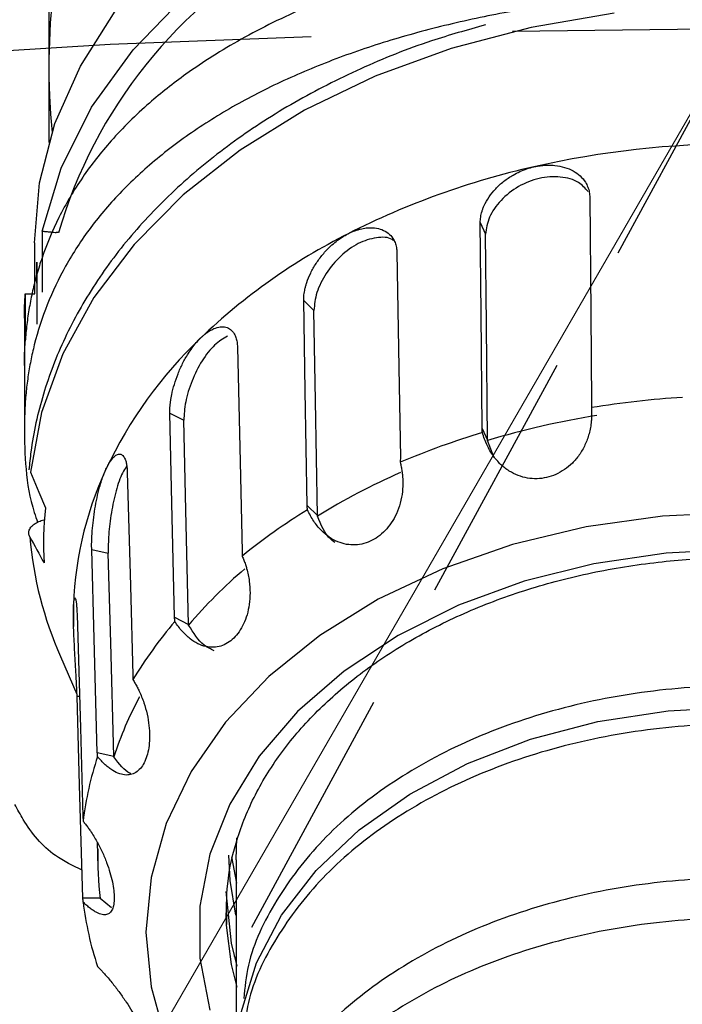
# Model space of a CAD drawing. Header units: millimetres. Extents: x 559 to 1365, y 424 to 1103.
# Tile 76 of 85: x 1161.18 to 1164.47, y 1002.21 to 1007.1. Entities that reach past the tile are written whole.
import ezdxf

# ---------------------------------------------------------------- set-up
doc = ezdxf.new("R2010")
doc.units = ezdxf.units.MM
doc.linetypes.add('ACISOTGL', pattern=[3, 2, -1])
doc.linetypes.add('HIDDEN', pattern=[1.905, 1.27, -0.635])
doc.layers.add('虚线层', color=7, linetype='HIDDEN', lineweight=25)

msp = doc.modelspace()

# ---------------------------------------------------------------- linework, layer by layer
at = {"color": 7, "linetype": 'Continuous', "lineweight": 25}
for p, q in [((1161.3227, 1008.0826), (1161.3227, 1006.8641)), ((1161.74, 1006.9492), (1161.9956, 1007.2136)), ((1161.4787, 1006.8684), (1161.6521, 1007.1409)), ((1161.5348, 1006.6637), (1161.74, 1006.9492)), ((1161.3529, 1006.5831), (1161.4787, 1006.8684)), ((1161.3227, 1006.8641), (1161.3227, 1006.4883)), ((1161.3836, 1006.3619), (1161.5348, 1006.6637)), ((1161.2768, 1006.2892), (1161.3529, 1006.5831)), ((1161.2887, 1006.0487), (1161.3836, 1006.3619)), ((1161.2512, 1005.9909), (1161.2768, 1006.2892)), ((1164.0065, 1006.2162), (1164.0116, 1005.6437)), ((1163.4671, 1005.6414), (1163.4631, 1006.0914)), ((1163.4631, 1006.0914), (1163.4897, 1006.0335)), ((1161.2887, 1006.0487), (1161.2887, 1005.7457)), ((1163.4937, 1005.5836), (1163.4897, 1006.0335)), ((1161.2512, 1005.9909), (1161.2512, 1005.7383)), ((1163.0492, 1005.9422), (1163.0588, 1005.3714)), ((1161.2632, 1005.8944), (1161.2632, 1005.5868)), ((1161.2054, 1005.7383), (1161.2054, 1005.5021)), ((1161.2054, 1005.7383), (1161.2528, 1005.7383)), ((1162.5945, 1005.2561), (1162.5869, 1005.7047)), ((1162.5869, 1005.7047), (1162.6375, 1005.6555)), ((1162.6451, 1005.2069), (1162.6375, 1005.6555)), ((1164.0116, 1005.6437), (1164.0156, 1005.1947)), ((1161.2012, 1005.6171), (1161.2012, 1005.3818)), ((1163.4721, 1005.0698), (1163.4671, 1005.6414)), ((1163.4987, 1005.0119), (1163.4937, 1005.5836)), ((1162.2584, 1005.4725), (1162.2717, 1004.9042)), ((1161.2012, 1005.3818), (1161.2012, 1005.0789)), ((1163.0588, 1005.3714), (1163.0664, 1004.9236)), ((1162.6041, 1004.6861), (1162.5945, 1005.2561)), ((1162.6547, 1004.6369), (1162.6451, 1005.2069)), ((1161.933, 1004.699), (1161.9225, 1005.1456)), ((1161.9225, 1005.1456), (1161.9921, 1005.1098)), ((1162.0026, 1004.6632), (1161.9921, 1005.1098)), ((1163.4721, 1005.0698), (1163.4987, 1005.0119)), ((1163.5318, 1004.9233), (1163.4988, 1005.0091)), ((1162.2717, 1004.9042), (1162.2821, 1004.4584)), ((1161.2308, 1004.8517), (1161.2725, 1004.7523)), ((1161.7116, 1004.8529), (1161.7272, 1004.2878)), ((1161.2725, 1004.7523), (1161.3052, 1004.6745)), ((1161.9462, 1004.1316), (1161.933, 1004.699)), ((1162.6041, 1004.6861), (1162.6547, 1004.6369)), ((1162.0159, 1004.0958), (1162.0026, 1004.6632)), ((1164.3664, 1004.6344), (1163.9883, 1004.5812)), ((1164.7511, 1004.6522), (1164.3664, 1004.6344)), ((1163.9883, 1004.5812), (1163.6233, 1004.4936)), ((1163.6233, 1004.4936), (1163.2776, 1004.3731)), ((1161.5473, 1004.0246), (1161.535, 1004.4686)), ((1161.535, 1004.4686), (1161.6169, 1004.4498)), ((1161.6292, 1004.0057), (1161.6169, 1004.4498)), ((1163.2776, 1004.3731), (1162.9571, 1004.2216)), ((1161.7272, 1004.2878), (1161.7395, 1003.8447)), ((1162.9571, 1004.2216), (1162.6672, 1004.0419)), ((1161.4441, 1004.1442), (1161.4448, 1004.096)), ((1161.4624, 1004.1442), (1161.4788, 1003.5827)), ((1161.9462, 1004.1316), (1162.0159, 1004.0958)), ((1161.4448, 1004.096), (1161.4451, 1004.0864)), ((1162.6672, 1004.0419), (1162.4131, 1003.837)), ((1161.5629, 1003.4604), (1161.5473, 1004.0246)), ((1161.6448, 1003.4416), (1161.6292, 1004.0057)), ((1161.38, 1003.9365), (1161.462, 1003.7495)), ((1162.4131, 1003.837), (1162.1989, 1003.6103)), ((1161.4753, 1003.2989), (1161.4624, 1003.7401)), ((1164.0468, 1003.6144), (1164.3953, 1003.6681)), ((1164.3953, 1003.6681), (1164.7511, 1003.6861)), ((1162.1989, 1003.6103), (1162.0284, 1003.3659)), ((1163.7126, 1003.5263), (1164.0468, 1003.6144)), ((1161.4788, 1003.5827), (1161.4917, 1003.1423)), ((1163.3995, 1003.4054), (1163.7126, 1003.5263)), ((1161.5629, 1003.4604), (1161.6448, 1003.4416)), ((1163.114, 1003.2543), (1163.3995, 1003.4054)), ((1162.0284, 1003.3659), (1161.9045, 1003.1077)), ((1161.4917, 1002.7383), (1161.4753, 1003.2989)), ((1162.8618, 1003.076), (1163.114, 1003.2543)), ((1161.9045, 1003.1077), (1161.8293, 1002.8404)), ((1162.648, 1002.874), (1162.8618, 1003.076)), ((1161.562, 1003.0156), (1161.5657, 1002.8911)), ((1162.2512, 1002.9284), (1162.2559, 1003.0373)), ((1162.2218, 1002.8243), (1162.2155, 1002.9505)), ((1162.2281, 1002.9432), (1162.2539, 1002.8112)), ((1162.2512, 1002.9284), (1162.2512, 1001.9184)), ((1162.4771, 1002.6527), (1162.648, 1002.874)), ((1161.8293, 1002.8404), (1161.8041, 1002.5684)), ((1162.2507, 1002.6526), (1162.2218, 1002.8243)), ((1162.2012, 1002.7704), (1162.2272, 1002.5138)), ((1161.4917, 1002.7383), (1161.5777, 1002.7383)), ((1161.6326, 1002.6888), (1161.5778, 1002.7356)), ((1162.2012, 1002.6649), (1162.2027, 1002.6036)), ((1162.3525, 1002.4164), (1162.4771, 1002.6527)), ((1161.8041, 1002.5684), (1161.8293, 1002.2964)), ((1162.2272, 1002.5138), (1162.2555, 1002.4003)), ((1162.2415, 1002.4512), (1162.2512, 1002.4274)), ((1162.2766, 1002.1699), (1162.3525, 1002.4164)), ((1161.8293, 1002.2964), (1161.9045, 1002.0291))]:
    msp.add_line(p, q, dxfattribs=at)
at = {"color": 8, "linetype": 'Continuous', "lineweight": 25}
for p, q in [((1164.1275, 1007.1311), (1163.7154, 1007.0605)), ((1163.7154, 1007.0605), (1163.3183, 1006.9555)), ((1163.3183, 1006.9555), (1162.9419, 1006.8176)), ((1162.9419, 1006.8176), (1162.5916, 1006.6487)), ((1162.5916, 1006.6487), (1162.2725, 1006.4513)), ((1162.2725, 1006.4513), (1161.9891, 1006.2284)), ((1161.9891, 1006.2284), (1161.7456, 1005.983)), ((1161.7456, 1005.983), (1161.5455, 1005.7187)), ((1161.2634, 1005.7914), (1161.2634, 1005.8941)), ((1161.5455, 1005.7187), (1161.3916, 1005.4393)), ((1161.3916, 1005.4393), (1161.2862, 1005.1489)), ((1161.2862, 1005.1489), (1161.2308, 1004.8517)), ((1164.3853, 1004.4502), (1164.0263, 1004.3975)), ((1164.7511, 1004.4679), (1164.3853, 1004.4502)), ((1164.0263, 1004.3975), (1163.6808, 1004.3106)), ((1163.6808, 1004.3106), (1163.3553, 1004.1914)), ((1163.3553, 1004.1914), (1163.0558, 1004.0419)), ((1163.0558, 1004.0419), (1162.7878, 1003.8649)), ((1162.7878, 1003.8649), (1162.5564, 1003.6638)), ((1161.4624, 1003.7401), (1161.4742, 1003.7401)), ((1162.5564, 1003.6638), (1162.3659, 1003.4423)), ((1162.3659, 1003.4423), (1162.2199, 1003.2045)), ((1162.2199, 1003.2045), (1162.121, 1002.9549)), ((1162.121, 1002.9549), (1162.071, 1002.698)), ((1162.071, 1002.698), (1162.071, 1002.4388)), ((1162.2027, 1002.6036), (1162.2272, 1002.4083)), ((1162.071, 1002.4388), (1162.121, 1002.1819)), ((1162.2272, 1002.4083), (1162.2555, 1002.2948))]:
    msp.add_line(p, q, dxfattribs=at)
at = {"color": 7, "linetype": 'Continuous', "lineweight": 18}
msp.add_line((1164.7511, 1007.0564), (1138.4623, 961.5229), dxfattribs=at)
for radius, start, end in [(123.0653, 318, 222), (114.28, 316.394071, 223.605929)]:
    msp.add_arc((1164.7511, 946.3451), radius, start, end, dxfattribs=at)
at = {"color": 7, "linetype": 'Continuous', "lineweight": 25}
for centre, radius, start, end in [((1164.7511, 1006.8641), 3.4284, 137.2588, 185.4442), ((1164.7461, 1001.9076), 4.575, 89.9375, 102.8429), ((1164.6005, 1002.5042), 3.961, 102.7082, 116.9188), ((1164.1737, 1003.3276), 3.0335, 116.7714, 133.7574), ((1163.5914, 1003.9313), 2.1948, 133.6775, 154.7711), ((1164.7451, 1000.6934), 4.5384, 93.5131, 99.2673), ((1164.7049, 1001.0044), 4.1824, 99.1175, 106.7611), ((1164.5988, 1001.2855), 3.9276, 106.6452, 112.9819), ((1163.1696, 1004.1371), 1.7255, 154.9838, 179.7656), ((1164.4209, 1001.7634), 3.3705, 113.6685, 121.6014), ((1163.0259, 1004.4977), 1.7297, 174.135, 183.1807), ((1164.1742, 1002.1031), 3.004, 121.4757, 129.0531), ((1163.0968, 1004.6927), 1.8759, 184.922, 203.7721), ((1163.8789, 1002.5127), 2.4429, 130.4213, 139.6935), ((1163.596, 1002.7037), 2.1674, 139.5138, 148.9348), ((1163.3553, 1002.8839), 1.7982, 151.6829, 162.0258), ((1163.1774, 1002.9105), 1.6982, 161.8314, 172.9181), ((1163.1626, 1002.9376), 1.5976, 178.4236, 187.2661), ((1163.1774, 1002.9274), 1.6982, 187.0819, 198.1686)]:
    msp.add_arc(centre, radius, start, end, dxfattribs=at)
at = {"color": 8, "linetype": 'Continuous', "lineweight": 25}
msp.add_arc((1163.6856, 1005.3676), 2.411, 118.833, 163.7733, dxfattribs=at)
at = {"color": 7, "linetype": 'Continuous', "lineweight": 25}
for points, knots in [([(1168.2967, 1005.5021), (1168.2956, 1005.5176), (1168.2931, 1005.5487), (1168.2879, 1005.5951), (1168.2815, 1005.6414), (1168.2736, 1005.6878), (1168.2644, 1005.734), (1168.2539, 1005.7801), (1168.2419, 1005.826), (1168.2285, 1005.8717), (1168.1964, 1005.9705), (1168.1326, 1006.1225), (1168.0179, 1006.3165), (1167.8687, 1006.5066), (1167.6967, 1006.6767), (1167.4836, 1006.8451), (1167.2286, 1007.0068), (1166.9486, 1007.1447), (1166.6575, 1007.2594), (1166.3767, 1007.3495), (1165.9582, 1007.4538), (1165.4196, 1007.5393), (1164.753, 1007.5724), (1164.0864, 1007.5396), (1163.5479, 1007.4545), (1163.1299, 1007.3508), (1162.8487, 1007.2609), (1162.5572, 1007.1463), (1162.2759, 1007.0082), (1162.02, 1006.8461), (1161.8059, 1006.6771), (1161.6334, 1006.5066), (1161.4841, 1006.3163), (1161.3695, 1006.1223), (1161.3008, 1005.9586), (1161.2623, 1005.8355), (1161.2413, 1005.7528), (1161.2248, 1005.6696), (1161.2124, 1005.5862), (1161.2077, 1005.53), (1161.2054, 1005.5021)], [0, 0, 0, 0, 0.006166, 0.012377, 0.018632, 0.024928, 0.031265, 0.03764, 0.044051, 0.050498, 0.056976, 0.086275, 0.117466, 0.147454, 0.181151, 0.209127, 0.246529, 0.28624, 0.311958, 0.345554, 0.376193, 0.439367, 0.499829, 0.560282, 0.623423, 0.654007, 0.687503, 0.713404, 0.753073, 0.790709, 0.818784, 0.852554, 0.882606, 0.913764, 0.943032, 0.954668, 0.966194, 0.977598, 0.98887, 1, 1, 1, 1]), ([(1164.4654, 1007.2322), (1164.443, 1007.2312), (1164.3983, 1007.2292), (1164.3315, 1007.2253), (1164.2647, 1007.2207), (1164.1982, 1007.2155), (1164.1318, 1007.2096), (1164.0655, 1007.2031), (1163.9995, 1007.1958), (1163.9337, 1007.1879), (1163.8682, 1007.1793), (1163.7156, 1007.1576), (1163.4788, 1007.116), (1163.167, 1007.0422), (1162.8684, 1006.9515), (1162.586, 1006.8435), (1162.3231, 1006.719), (1162.0827, 1006.5778), (1161.8677, 1006.4214), (1161.6819, 1006.2512), (1161.5263, 1006.0697), (1161.4033, 1005.8809), (1161.3105, 1005.6861), (1161.2591, 1005.5267), (1161.232, 1005.4055), (1161.2182, 1005.3253), (1161.2085, 1005.2442), (1161.2024, 1005.1621), (1161.2016, 1005.1066), (1161.2012, 1005.0789)], [0, 0, 0, 0, 0.012661, 0.025321, 0.037983, 0.05065, 0.063324, 0.076008, 0.088704, 0.101414, 0.114141, 0.126888, 0.190732, 0.254978, 0.319689, 0.38468, 0.450199, 0.515552, 0.581211, 0.646175, 0.709541, 0.771886, 0.830711, 0.888692, 0.911067, 0.933358, 0.955592, 0.977797, 1, 1, 1, 1]), ([(1163.4883, 1007.0724), (1163.3982, 1007.0474), (1163.1835, 1006.9876), (1162.8659, 1006.8585), (1162.5377, 1006.6924), (1162.2382, 1006.4993), (1161.9708, 1006.2829), (1161.7391, 1006.0455), (1161.5465, 1005.7904), (1161.3955, 1005.521), (1161.2885, 1005.241), (1161.2394, 1005.0199), (1161.2264, 1004.8937), (1161.2233, 1004.8638)], [0, 0, 0, 0, 0.072344, 0.172362, 0.272427, 0.37252, 0.47259, 0.572563, 0.672335, 0.771784, 0.870806, 0.969362, 1, 1, 1, 1]), ([(1163.7292, 1006.3681), (1163.7351, 1006.3694), (1163.747, 1006.3719), (1163.7647, 1006.3745), (1163.7823, 1006.3762), (1163.7997, 1006.3769), (1163.8169, 1006.3766), (1163.845, 1006.3744), (1163.8825, 1006.367), (1163.9249, 1006.349), (1163.9601, 1006.3238), (1163.9833, 1006.2958), (1163.9973, 1006.2682), (1164.0049, 1006.243), (1164.006, 1006.2252), (1164.0065, 1006.2162)], [0, 0, 0, 0, 0.041887, 0.083427, 0.124797, 0.16618, 0.207754, 0.249697, 0.374735, 0.499822, 0.624975, 0.750074, 0.833656, 0.91648, 1, 1, 1, 1]), ([(1163.4631, 1006.0914), (1163.4632, 1006.0959), (1163.4633, 1006.105), (1163.4649, 1006.1189), (1163.4676, 1006.133), (1163.4714, 1006.1473), (1163.4763, 1006.1616), (1163.4863, 1006.1857), (1163.5052, 1006.2193), (1163.5383, 1006.2601), (1163.5787, 1006.2972), (1163.6201, 1006.3251), (1163.659, 1006.345), (1163.6937, 1006.3589), (1163.7173, 1006.365), (1163.7292, 1006.3681)], [0, 0, 0, 0, 0.041945, 0.083539, 0.124961, 0.166392, 0.208015, 0.250008, 0.375094, 0.500266, 0.625351, 0.750419, 0.833892, 0.916605, 1, 1, 1, 1]), ([(1163.9979, 1006.246), (1163.9835, 1006.262), (1163.9509, 1006.2985), (1163.8621, 1006.3229), (1163.7556, 1006.3164), (1163.6493, 1006.2742), (1163.5615, 1006.2046), (1163.5009, 1006.118), (1163.4934, 1006.0616), (1163.4897, 1006.0335)], [0, 0, 0, 0, 0.1155032, 0.2631419, 0.4102037, 0.5572655, 0.7049044, 0.8527126, 1, 1, 1, 1]), ([(1161.2887, 1006.0487), (1161.2892, 1006.0487), (1161.2901, 1006.0487), (1161.2925, 1006.0485), (1161.295, 1006.0484), (1161.2988, 1006.0481), (1161.3046, 1006.0476), (1161.3137, 1006.0468), (1161.324, 1006.0457), (1161.3355, 1006.0445), (1161.3473, 1006.0433), (1161.3554, 1006.0424), (1161.3593, 1006.042)], [0, 0, 0, 0, 0.09507, 0.177134, 0.246191, 0.30225, 0.442845, 0.565481, 0.689273, 0.801964, 0.904945, 1, 1, 1, 1]), ([(1162.5869, 1005.7047), (1162.5869, 1005.7093), (1162.5869, 1005.7184), (1162.5881, 1005.7327), (1162.5902, 1005.7473), (1162.5932, 1005.7623), (1162.5971, 1005.7776), (1162.6051, 1005.8037), (1162.6204, 1005.8411), (1162.6475, 1005.8887), (1162.6808, 1005.934), (1162.7153, 1005.9704), (1162.7479, 1005.9983), (1162.7771, 1006.0194), (1162.7972, 1006.0304), (1162.8073, 1006.036)], [0, 0, 0, 0, 0.0419455, 0.0835393, 0.124961, 0.1663922, 0.2080148, 0.2500083, 0.3750943, 0.5002655, 0.6253507, 0.7504191, 0.8338916, 0.916605, 1, 1, 1, 1]), ([(1162.8073, 1006.036), (1162.8124, 1006.0385), (1162.8225, 1006.0435), (1162.8376, 1006.0498), (1162.8527, 1006.0551), (1162.8676, 1006.0594), (1162.8824, 1006.0627), (1162.9067, 1006.0664), (1162.9393, 1006.0668), (1162.9763, 1006.0577), (1163.0073, 1006.0399), (1163.028, 1006.0168), (1163.0406, 1005.9923), (1163.0475, 1005.9686), (1163.0486, 1005.951), (1163.0492, 1005.9422)], [0, 0, 0, 0, 0.041887, 0.083427, 0.124797, 0.16618, 0.207754, 0.249697, 0.374735, 0.499822, 0.624975, 0.750074, 0.833656, 0.91648, 1, 1, 1, 1]), ([(1163.0323, 1006.0019), (1163.0302, 1006.0037), (1163.0105, 1006.0206), (1162.9476, 1006.02), (1162.8577, 1005.9932), (1162.7677, 1005.9286), (1162.6951, 1005.8411), (1162.6458, 1005.7422), (1162.6403, 1005.6844), (1162.6375, 1005.6555)], [0, 0, 0, 0, 0.019678, 0.183311, 0.346306, 0.5093, 0.672934, 0.836756, 1, 1, 1, 1]), ([(1162.0757, 1005.5186), (1162.0794, 1005.5221), (1162.0867, 1005.5291), (1162.0978, 1005.5383), (1162.1089, 1005.5466), (1162.1199, 1005.5538), (1162.1308, 1005.5599), (1162.1489, 1005.5684), (1162.1734, 1005.5752), (1162.2015, 1005.5734), (1162.2253, 1005.5618), (1162.2414, 1005.5428), (1162.2513, 1005.5207), (1162.2569, 1005.4985), (1162.2579, 1005.4812), (1162.2584, 1005.4725)], [0, 0, 0, 0, 0.041887, 0.083427, 0.124797, 0.16618, 0.207754, 0.249697, 0.374735, 0.499822, 0.624975, 0.750074, 0.833656, 0.91648, 1, 1, 1, 1]), ([(1161.2012, 1005.3818), (1161.2014, 1005.4019), (1161.2018, 1005.4423), (1161.2042, 1005.4822), (1161.2054, 1005.5021)], [0, 0, 0, 0, 0.4996, 1, 1, 1, 1]), ([(1161.9225, 1005.1456), (1161.9225, 1005.1501), (1161.9224, 1005.1592), (1161.9231, 1005.1737), (1161.9243, 1005.1887), (1161.9262, 1005.2042), (1161.9287, 1005.2203), (1161.934, 1005.2479), (1161.9442, 1005.2881), (1161.9626, 1005.3408), (1161.9856, 1005.3924), (1162.0098, 1005.4354), (1162.0329, 1005.4695), (1162.0538, 1005.4962), (1162.0684, 1005.5111), (1162.0757, 1005.5186)], [0, 0, 0, 0, 0.041945, 0.083539, 0.124961, 0.166392, 0.208015, 0.250008, 0.375094, 0.500266, 0.625351, 0.750419, 0.833892, 0.916605, 1, 1, 1, 1]), ([(1162.2082, 1005.5272), (1162.187, 1005.5148), (1162.1438, 1005.4894), (1162.0803, 1005.407), (1162.0299, 1005.3062), (1161.9969, 1005.198), (1161.9937, 1005.1392), (1161.9921, 1005.1098)], [0, 0, 0, 0, 0.192668, 0.393971, 0.596064, 0.798388, 1, 1, 1, 1]), ([(1164.0142, 1005.1726), (1164.0147, 1005.1651), (1164.0157, 1005.15), (1164.0156, 1005.1275), (1164.014, 1005.1019), (1164.0102, 1005.0735), (1164.0012, 1005.0337), (1163.9844, 1004.9872), (1163.956, 1004.9382), (1163.9212, 1004.8967), (1163.8816, 1004.864), (1163.8381, 1004.8396), (1163.7921, 1004.8243), (1163.7446, 1004.8181), (1163.6966, 1004.8215), (1163.6497, 1004.8343), (1163.6044, 1004.8574), (1163.5625, 1004.8902), (1163.5319, 1004.9258), (1163.5105, 1004.9587), (1163.496, 1004.9865), (1163.4833, 1005.0164), (1163.477, 1005.0377), (1163.4738, 1005.0485)], [0, 0, 0, 0, 0.025648, 0.051024, 0.076216, 0.112082, 0.147266, 0.212717, 0.276191, 0.33434, 0.39133, 0.445896, 0.499965, 0.554198, 0.608726, 0.665621, 0.723817, 0.787194, 0.852678, 0.887906, 0.923799, 0.961624, 1, 1, 1, 1]), ([(1161.2012, 1005.0789), (1161.2028, 1004.9377), (1161.2045, 1004.7806), (1161.2612, 1004.6195), (1161.2669, 1004.6033)], [0, 0, 0, 0, 0.899447, 1, 1, 1, 1]), ([(1161.6059, 1004.8668), (1161.6079, 1004.8709), (1161.6118, 1004.8791), (1161.6177, 1004.8903), (1161.6237, 1004.9004), (1161.6297, 1004.9095), (1161.6358, 1004.9176), (1161.6459, 1004.9292), (1161.6598, 1004.9403), (1161.6762, 1004.9435), (1161.6905, 1004.9361), (1161.7004, 1004.92), (1161.7067, 1004.8998), (1161.7103, 1004.8786), (1161.7112, 1004.8615), (1161.7116, 1004.8529)], [0, 0, 0, 0, 0.0418868, 0.0834266, 0.1247975, 0.1661799, 0.2077539, 0.2496975, 0.3747355, 0.4998222, 0.6249751, 0.7500743, 0.8336562, 0.9164804, 1, 1, 1, 1]), ([(1161.535, 1004.4686), (1161.5349, 1004.4732), (1161.5348, 1004.4822), (1161.5348, 1004.4968), (1161.5351, 1004.5119), (1161.5357, 1004.5277), (1161.5366, 1004.5442), (1161.5386, 1004.5726), (1161.5427, 1004.6145), (1161.5506, 1004.6701), (1161.5611, 1004.7254), (1161.5726, 1004.7724), (1161.584, 1004.8104), (1161.5945, 1004.8406), (1161.6021, 1004.858), (1161.6059, 1004.8668)], [0, 0, 0, 0, 0.041945, 0.083539, 0.124961, 0.166392, 0.208015, 0.250008, 0.375094, 0.500266, 0.625351, 0.750419, 0.833892, 0.916605, 1, 1, 1, 1]), ([(1161.7072, 1004.8796), (1161.7005, 1004.87), (1161.6817, 1004.8431), (1161.6544, 1004.7605), (1161.6311, 1004.6522), (1161.6175, 1004.5386), (1161.6171, 1004.4794), (1161.6169, 1004.4498)], [0, 0, 0, 0, 0.120243, 0.339605, 0.559827, 0.780302, 1, 1, 1, 1]), ([(1163.0654, 1004.9013), (1163.0672, 1004.894), (1163.0707, 1004.8795), (1163.0746, 1004.8573), (1163.0776, 1004.8319), (1163.0791, 1004.8032), (1163.078, 1004.7624), (1163.0709, 1004.7132), (1163.0539, 1004.6591), (1163.0298, 1004.611), (1163, 1004.5705), (1162.9654, 1004.5373), (1162.9269, 1004.5126), (1162.8858, 1004.4965), (1162.8426, 1004.4897), (1162.7988, 1004.4923), (1162.7548, 1004.5054), (1162.712, 1004.5287), (1162.6787, 1004.5572), (1162.6541, 1004.5849), (1162.6363, 1004.6091), (1162.6198, 1004.6357), (1162.6104, 1004.6553), (1162.6057, 1004.6652)], [0, 0, 0, 0, 0.025648, 0.051024, 0.076216, 0.112082, 0.147266, 0.212717, 0.276191, 0.33434, 0.39133, 0.445896, 0.499965, 0.554198, 0.608726, 0.665621, 0.723817, 0.787194, 0.852678, 0.887906, 0.923799, 0.961624, 1, 1, 1, 1]), ([(1161.2278, 1004.5317), (1161.2258, 1004.5364), (1161.2213, 1004.5471), (1161.2237, 1004.5651), (1161.2344, 1004.5815), (1161.2513, 1004.5957), (1161.2714, 1004.6065), (1161.2902, 1004.614), (1161.3017, 1004.6161), (1161.3038, 1004.6165)], [0, 0, 0, 0, 0.142562, 0.324381, 0.52896, 0.648415, 0.817486, 0.966268, 1, 1, 1, 1]), ([(1162.7406, 1004.5038), (1162.7339, 1004.5087), (1162.6935, 1004.538), (1162.6724, 1004.5904), (1162.6548, 1004.6341)], [0, 0, 0, 0, 0.165932, 1, 1, 1, 1]), ([(1162.2815, 1004.4359), (1162.2844, 1004.4292), (1162.2902, 1004.4157), (1162.2976, 1004.3948), (1162.305, 1004.3706), (1162.3117, 1004.3428), (1162.3185, 1004.3025), (1162.3219, 1004.253), (1162.3179, 1004.1965), (1162.3069, 1004.1445), (1162.2898, 1004.0987), (1162.2674, 1004.0592), (1162.2404, 1004.0272), (1162.2096, 1004.0029), (1162.1755, 1003.9875), (1162.1391, 1003.9812), (1162.1006, 1003.985), (1162.0611, 1003.9991), (1162.0285, 1004.0202), (1162.003, 1004.0423), (1161.9837, 1004.0623), (1161.9649, 1004.085), (1161.9534, 1004.1022), (1161.9476, 1004.1109)], [0, 0, 0, 0, 0.025648, 0.051024, 0.076216, 0.112082, 0.147266, 0.212717, 0.276191, 0.33434, 0.39133, 0.445896, 0.499965, 0.554198, 0.608726, 0.665621, 0.723817, 0.787194, 0.852678, 0.887906, 0.923799, 0.961624, 1, 1, 1, 1]), ([(1162.2052, 1002.6071), (1162.2042, 1002.6742), (1162.2019, 1002.8192), (1162.2532, 1003.0402), (1162.3469, 1003.2657), (1162.4844, 1003.4807), (1162.6614, 1003.6812), (1162.875, 1003.8639), (1163.1214, 1004.0254), (1163.3965, 1004.1631), (1163.6956, 1004.2745), (1164.0133, 1004.3575), (1164.3385, 1004.4094), (1164.5866, 1004.4267), (1164.7223, 1004.4277), (1164.7511, 1004.4279)], [0, 0, 0, 0, 0.072918, 0.157536, 0.241798, 0.325397, 0.408351, 0.490841, 0.573062, 0.655158, 0.737214, 0.819263, 0.901325, 0.979106, 1, 1, 1, 1]), ([(1161.4441, 1004.1442), (1161.4441, 1004.1485), (1161.4441, 1004.1572), (1161.4443, 1004.169), (1161.4447, 1004.1799), (1161.4451, 1004.1897), (1161.4457, 1004.1985), (1161.4468, 1004.2113), (1161.4488, 1004.2243), (1161.452, 1004.2296), (1161.4553, 1004.2243), (1161.458, 1004.2096), (1161.4601, 1004.1903), (1161.4615, 1004.1696), (1161.4621, 1004.1527), (1161.4624, 1004.1442)], [0, 0, 0, 0, 0.041887, 0.083427, 0.124797, 0.16618, 0.207754, 0.249697, 0.374735, 0.499822, 0.624975, 0.750074, 0.833656, 0.91648, 1, 1, 1, 1]), ([(1161.4624, 1003.7401), (1161.4622, 1003.7446), (1161.4619, 1003.7536), (1161.4614, 1003.7681), (1161.4608, 1003.7832), (1161.46, 1003.7991), (1161.4592, 1003.8156), (1161.4577, 1003.844), (1161.4553, 1003.886), (1161.452, 1003.9422), (1161.4488, 1003.9983), (1161.4465, 1004.0463), (1161.445, 1004.0855), (1161.4442, 1004.1168), (1161.4441, 1004.135), (1161.4441, 1004.1442)], [0, 0, 0, 0, 0.041945, 0.083539, 0.124961, 0.166392, 0.208015, 0.250008, 0.375094, 0.500266, 0.625351, 0.750419, 0.833892, 0.916605, 1, 1, 1, 1]), ([(1162.1432, 1003.9649), (1162.1258, 1003.9732), (1162.0757, 1003.9973), (1162.0396, 1004.0552), (1162.0159, 1004.093)], [0, 0, 0, 0, 0.346263, 1, 1, 1, 1]), ([(1161.7395, 1003.8221), (1161.7432, 1003.8161), (1161.7506, 1003.8041), (1161.7609, 1003.7851), (1161.7719, 1003.763), (1161.7831, 1003.7372), (1161.7972, 1003.6993), (1161.8107, 1003.6516), (1161.8201, 1003.5958), (1161.8233, 1003.5429), (1161.8205, 1003.4949), (1161.8126, 1003.4519), (1161.7996, 1003.4154), (1161.7822, 1003.3858), (1161.7604, 1003.3641), (1161.7351, 1003.3509), (1161.7058, 1003.3471), (1161.6736, 1003.3532), (1161.6447, 1003.3674), (1161.6208, 1003.3839), (1161.6019, 1003.3997), (1161.5828, 1003.4181), (1161.5702, 1003.4327), (1161.5639, 1003.44)], [0, 0, 0, 0, 0.025648, 0.051024, 0.076216, 0.112082, 0.147266, 0.212717, 0.276191, 0.33434, 0.39133, 0.445896, 0.499965, 0.554198, 0.608726, 0.665621, 0.723817, 0.787194, 0.852678, 0.887906, 0.923799, 0.961624, 1, 1, 1, 1]), ([(1167.2127, 1002.2387), (1167.2071, 1002.2941), (1167.1903, 1002.4617), (1167.0599, 1002.7305), (1166.8342, 1003.03), (1166.5236, 1003.2922), (1166.1465, 1003.5082), (1165.7141, 1003.6693), (1165.2428, 1003.7687), (1164.7511, 1003.8034), (1164.2594, 1003.7687), (1163.7881, 1003.6693), (1163.3556, 1003.5082), (1162.9785, 1003.2922), (1162.6679, 1003.03), (1162.4423, 1002.7305), (1162.3118, 1002.4617), (1162.295, 1002.2941), (1162.2894, 1002.2387)], [0, 0, 0, 0, 0.032859, 0.099378, 0.165899, 0.232418, 0.298914, 0.365623, 0.432728, 0.5, 0.567272, 0.634377, 0.701086, 0.767582, 0.834101, 0.900622, 0.967141, 1, 1, 1, 1]), ([(1167.2367, 1001.8853), (1167.2276, 1001.9974), (1167.2093, 1002.2215), (1167.0619, 1002.5448), (1166.8337, 1002.8429), (1166.5238, 1003.1044), (1166.1465, 1003.3196), (1165.7141, 1003.4801), (1165.2427, 1003.5793), (1164.7511, 1003.6138), (1164.2594, 1003.5793), (1163.7881, 1003.4801), (1163.3556, 1003.3196), (1162.9785, 1003.1044), (1162.6679, 1002.843), (1162.4423, 1002.5445), (1162.3118, 1002.2767), (1162.295, 1002.1096), (1162.2894, 1002.0544)], [0, 0, 0, 0, 0.064359, 0.128711, 0.193066, 0.257419, 0.321749, 0.386285, 0.451205, 0.516285, 0.581366, 0.646286, 0.710821, 0.775152, 0.839504, 0.903859, 0.968211, 1, 1, 1, 1]), ([(1161.7285, 1003.3557), (1161.7273, 1003.3562), (1161.6984, 1003.3681), (1161.6711, 1003.4042), (1161.6449, 1003.4388)], [0, 0, 0, 0, 0.04355, 1, 1, 1, 1]), ([(1161.4877, 1002.8756), (1161.4418, 1002.8978), (1161.3235, 1002.955), (1161.2174, 1003.082), (1161.1675, 1003.1779), (1161.1544, 1003.203)], [0, 0, 0, 0, 0.318726, 0.821331, 1, 1, 1, 1]), ([(1161.4922, 1003.1198), (1161.4963, 1003.1147), (1161.5046, 1003.1044), (1161.5168, 1003.088), (1161.5304, 1003.0686), (1161.545, 1003.0458), (1161.565, 1003.0116), (1161.5873, 1002.968), (1161.6092, 1002.9156), (1161.6263, 1002.865), (1161.6381, 1002.818), (1161.6454, 1002.775), (1161.6477, 1002.7373), (1161.6454, 1002.7055), (1161.6382, 1002.6805), (1161.6263, 1002.6631), (1161.6092, 1002.6542), (1161.5873, 1002.6542), (1161.565, 1002.6627), (1161.5451, 1002.6743), (1161.5284, 1002.6861), (1161.5108, 1002.7004), (1161.4984, 1002.7121), (1161.4922, 1002.7181)], [0, 0, 0, 0, 0.02565, 0.051029, 0.076225, 0.112091, 0.147275, 0.212725, 0.276202, 0.334387, 0.391418, 0.445946, 0.499973, 0.554149, 0.608629, 0.665569, 0.723805, 0.787184, 0.85267, 0.887898, 0.923791, 0.96162, 1, 1, 1, 1]), ([(1167.2367, 1001.1441), (1167.2365, 1001.1581), (1167.2362, 1001.186), (1167.234, 1001.2278), (1167.2303, 1001.2694), (1167.2251, 1001.3108), (1167.2185, 1001.352), (1167.2103, 1001.3931), (1167.2007, 1001.4339), (1167.1897, 1001.4745), (1167.1771, 1001.5149), (1167.163, 1001.5551), (1167.1475, 1001.5952), (1167.1305, 1001.635), (1167.112, 1001.6746), (1167.092, 1001.7141), (1167.0706, 1001.7533), (1167.025, 1001.831), (1166.9468, 1001.9441), (1166.8215, 1002.0867), (1166.676, 1002.22), (1166.4572, 1002.3841), (1166.1414, 1002.5617), (1165.7084, 1002.7184), (1165.2394, 1002.8163), (1164.7511, 1002.8481), (1164.2628, 1002.8163), (1163.7938, 1002.7184), (1163.3608, 1002.5617), (1163.045, 1002.384), (1162.8261, 1002.22), (1162.6806, 1002.0866), (1162.5554, 1001.944), (1162.4684, 1001.8183), (1162.4095, 1001.7144), (1162.371, 1001.6353), (1162.3384, 1001.5553), (1162.3118, 1001.4746), (1162.291, 1001.3931), (1162.2763, 1001.3108), (1162.2671, 1001.2277), (1162.266, 1001.172), (1162.2655, 1001.1441)], [0, 0, 0, 0, 0.0079, 0.015768, 0.023607, 0.031422, 0.039219, 0.047001, 0.054774, 0.062543, 0.070312, 0.078086, 0.08587, 0.09367, 0.101489, 0.109333, 0.117206, 0.125113, 0.156532, 0.187645, 0.218758, 0.250178, 0.312602, 0.375091, 0.437515, 0.500004, 0.562493, 0.624918, 0.687371, 0.749832, 0.78125, 0.812364, 0.843478, 0.874896, 0.890673, 0.906333, 0.921914, 0.937456, 0.952997, 0.968575, 0.98423, 1, 1, 1, 1]), ([(1167.2367, 1000.9575), (1167.2276, 1001.0673), (1167.2093, 1001.2868), (1167.0619, 1001.6033), (1166.8337, 1001.8953), (1166.5238, 1002.1513), (1166.1465, 1002.3621), (1165.7141, 1002.5193), (1165.2427, 1002.6164), (1164.7511, 1002.6502), (1164.2594, 1002.6164), (1163.7881, 1002.5193), (1163.3556, 1002.3621), (1162.9785, 1002.1513), (1162.6679, 1001.8953), (1162.4423, 1001.6031), (1162.3118, 1001.3408), (1162.295, 1001.1772), (1162.2894, 1001.1231)], [0, 0, 0, 0, 0.064359, 0.128711, 0.193066, 0.257419, 0.321749, 0.386285, 0.451205, 0.516285, 0.581366, 0.646286, 0.710821, 0.775152, 0.839504, 0.903859, 0.968211, 1, 1, 1, 1]), ([(1161.5639, 1002.3979), (1161.5681, 1002.3937), (1161.5765, 1002.3853), (1161.5893, 1002.3717), (1161.6041, 1002.3555), (1161.6208, 1002.3361), (1161.6447, 1002.3069), (1161.6736, 1002.269), (1161.7058, 1002.2227), (1161.7351, 1002.1773), (1161.7604, 1002.1345), (1161.7822, 1002.0947), (1161.7996, 1002.0592), (1161.8126, 1002.0285), (1161.8206, 1002.0037), (1161.8233, 1001.9853), (1161.8201, 1001.974), (1161.8107, 1001.9706), (1161.7972, 1001.975), (1161.7831, 1001.9828), (1161.7704, 1001.9913), (1161.7559, 1002.0021), (1161.745, 1002.0112), (1161.7395, 1002.0158)], [0, 0, 0, 0, 0.025648, 0.051024, 0.076216, 0.112082, 0.147266, 0.212717, 0.276191, 0.33434, 0.39133, 0.445896, 0.499965, 0.554198, 0.608726, 0.665621, 0.723817, 0.787194, 0.852678, 0.887906, 0.923799, 0.961624, 1, 1, 1, 1])]:
    msp.add_open_spline(points, degree=3, knots=knots, dxfattribs=at)
for points in [[(1161.3706, 1006.0414), (1161.3668, 1006.0414), (1161.363, 1006.0416), (1161.3593, 1006.042)], [(1161.2012, 1005.6171), (1161.2012, 1005.6575), (1161.2026, 1005.698), (1161.2054, 1005.7383)], [(1164.0156, 1005.1947), (1164.0156, 1005.1874), (1164.0152, 1005.18), (1164.0142, 1005.1726)], [(1163.4738, 1005.0485), (1163.4728, 1005.0554), (1163.4722, 1005.0625), (1163.4721, 1005.0698)], [(1163.4988, 1005.0091), (1163.4988, 1005.0101), (1163.4987, 1005.011), (1163.4987, 1005.0119)], [(1163.0664, 1004.9236), (1163.0665, 1004.9164), (1163.0662, 1004.9089), (1163.0654, 1004.9013)], [(1162.6057, 1004.6652), (1162.6048, 1004.6719), (1162.6042, 1004.6789), (1162.6041, 1004.6861)], [(1162.6548, 1004.6341), (1162.6547, 1004.635), (1162.6547, 1004.636), (1162.6547, 1004.6369)], [(1161.2278, 1004.5317), (1161.2516, 1004.4878), (1161.2753, 1004.4445), (1161.2988, 1004.4017)], [(1162.2821, 1004.4584), (1162.2823, 1004.4512), (1162.2821, 1004.4437), (1162.2815, 1004.4359)], [(1161.9476, 1004.1109), (1161.9469, 1004.1174), (1161.9464, 1004.1243), (1161.9462, 1004.1316)], [(1162.0159, 1004.093), (1162.0159, 1004.0939), (1162.0159, 1004.0949), (1162.0159, 1004.0958)], [(1161.7395, 1003.8447), (1161.7397, 1003.8375), (1161.7397, 1003.8299), (1161.7395, 1003.8221)], [(1161.5639, 1003.44), (1161.5634, 1003.4464), (1161.5631, 1003.4532), (1161.5629, 1003.4604)], [(1161.6449, 1003.4388), (1161.6448, 1003.4397), (1161.6448, 1003.4407), (1161.6448, 1003.4416)], [(1161.4917, 1003.1423), (1161.4919, 1003.1352), (1161.492, 1003.1277), (1161.4922, 1003.1198)], [(1161.4922, 1002.7181), (1161.492, 1002.7244), (1161.4919, 1002.7312), (1161.4917, 1002.7383)]]:
    msp.add_open_spline(points, degree=3, dxfattribs=at)
at = {"color": 8, "linetype": 'Continuous', "lineweight": 25}
msp.add_open_spline([(1162.2359, 1001.0909), (1162.1413, 1001.1188), (1161.8378, 1001.2082), (1161.3618, 1001.4368), (1160.8351, 1001.7844), (1160.4853, 1002.1643), (1160.2876, 1002.5133), (1160.231, 1002.7021), (1160.2029, 1002.7959)], degree=3, knots=[0, 0, 0, 0, 0.106751, 0.342371, 0.56858, 0.787059, 0.894225, 1, 1, 1, 1], dxfattribs=at)
at = {"layer": '虚线层', "color": 7}
msp.add_line((1164.7511, 1007.0564), (1139.2927, 960.1679), dxfattribs=at)
at = {"layer": '虚线层', "color": 7, "linetype": 'ACISOTGL'}
for centre, radius in [((1164.7511, 1007.0564), 53.5688), ((1164.7511, 946.3451), 60.7112)]:
    msp.add_circle(centre, radius, dxfattribs=at)

doc.saveas('drawing.dxf')
